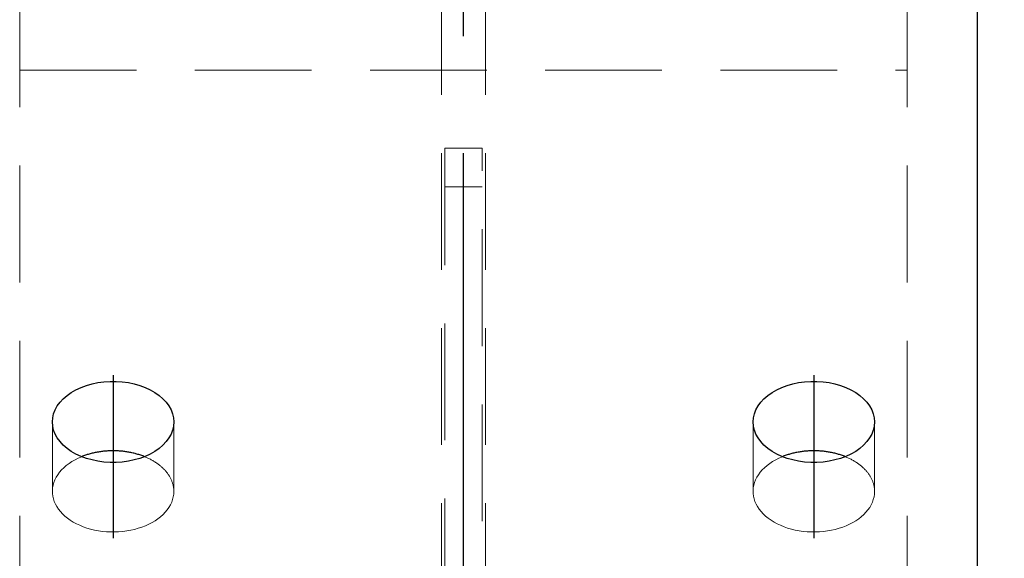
# Model space of a CAD drawing. Header units: millimetres. Extents: x 3515 to 4529, y 13642 to 14292.
# Tile 20 of 96: x 3866 to 3887, y 13937 to 13948. Entities that reach past the tile are written whole.
import ezdxf

# ---------------------------------------------------------------- set-up
doc = ezdxf.new("R2010")
doc.units = ezdxf.units.MM
doc.header["$LTSCALE"] = 10
doc.linetypes.add('HIDDEN', pattern=[0.375, 0.25, -0.125])
doc.linetypes.add('MITTE', pattern=[2, 1.25, -0.25, 0.25, -0.25])
doc.layers.get('Defpoints').update_dxf_attribs({"color": 1})
for name, color, linetype, lineweight in [('PS_DIM', 4, 'Continuous', 13), ('PS_Hidden', 2, 'HIDDEN', 9), ('PS_SOLID', 7, 'Continuous', 30)]:
    doc.layers.add(name, color=color, linetype=linetype, lineweight=lineweight)
doc.layers.add('PS_MID', color=5, linetype='MITTE')
doc.layers.add('PS_SHAPE', color=3, linetype='Continuous')
doc.styles.add('simplex', font='simplex.shx', dxfattribs={"width": 0.75})
doc.dimstyles.new('1_10_GŁ_DS1-LS10', dxfattribs={"dimtxt": 2, "dimasz": 2, "dimexe": 2, "dimexo": 5, "dimgap": 1, "dimtad": 1, "dimjust": 4, "dimdec": 0, "dimlfac": 10, "dimtxsty": 'simplex', "dimblk1": 'NONE', "dimsah": 1, "dimcen": 2, "dimclrd": 256, "dimclre": 256, "dimclrt": 3, "dimadec": 1, "dimazin": 0, "dimtfac": 1, "dimtdec": 0, "dimtmove": 2, "dimatfit": 3, "dimfxl": 1, "dimarcsym": 0})

# ---------------------------------------------------------------- blocks, each defined once
blk = doc.blocks.new('*D92')
at = {"layer": 'Defpoints', "color": 0, "transparency": 16777216}
for p in [(3869.316, 13988.67), (3905.155, 13988.67), (3885.06, 13714.81)]:
    blk.add_point(p, dxfattribs=at)
at = {"layer": 'PS_DIM', "lineweight": -2, "transparency": 16777216}
for p, q in [((3874.316, 13988.67), (3907.155, 13988.67)), ((3905.155, 13714.81), (3905.155, 13986.67)), ((3890.06, 13714.81), (3907.155, 13714.81))]:
    blk.add_line(p, q, dxfattribs=at)
at = {"layer": 'PS_DIM', "transparency": 16777216}
blk.add_solid([(3904.821, 13986.67), (3905.488, 13986.67), (3905.155, 13988.67)], dxfattribs=at)
at = {"layer": 'PS_DIM', "color": 3, "transparency": 16777216, "insert": (3901.492, 13990.69), "char_height": 2, "attachment_point": 5, "rotation": 0.0573, "style": 'simplex'}
blk.add_mtext('4420', dxfattribs=at)
blk = doc.blocks.new('_None')
blk = doc.blocks.new('*X330')
at = {"layer": 'PS_Hidden', "color": 2, "linetype": 'HIDDEN'}
for p, q in [((3866.06, 13948.71), (3866.06, 13947.398)), ((3875.09, 13793.124), (3875.09, 13948.71)), ((3876.03, 13793.124), (3876.03, 13948.71)), ((3885.06, 13947.398), (3885.06, 13948.71)), ((3866.06, 13920.355), (3866.06, 13947.398)), ((3866.06, 13947.398), (3885.06, 13947.398)), ((3885.06, 13920.355), (3885.06, 13947.398)), ((3875.16, 13945.727), (3875.16, 13922.741)), ((3875.96, 13945.727), (3875.16, 13945.727)), ((3875.96, 13922.741), (3875.96, 13945.727)), ((3875.16, 13944.898), (3875.96, 13944.898)), ((3866.76, 13938.379), (3866.76, 13939.867)), ((3869.36, 13938.379), (3869.36, 13939.867)), ((3881.76, 13938.379), (3881.76, 13939.867)), ((3884.36, 13938.379), (3884.36, 13939.867)), ((3867.245, 13939.056), (3867.178, 13939.018)), ((3867.314, 13939.091), (3867.245, 13939.056)), ((3867.388, 13939.123), (3867.314, 13939.091)), ((3868.751, 13939.115), (3868.733, 13939.123)), ((3868.733, 13939.123), (3868.733, 13939.123)), ((3868.77, 13939.108), (3868.751, 13939.115)), ((3868.787, 13939.1), (3868.77, 13939.108)), ((3868.805, 13939.092), (3868.787, 13939.1)), ((3868.823, 13939.083), (3868.805, 13939.092)), ((3868.84, 13939.075), (3868.823, 13939.083)), ((3868.857, 13939.066), (3868.84, 13939.075)), ((3868.874, 13939.057), (3868.857, 13939.066)), ((3868.891, 13939.048), (3868.874, 13939.057)), ((3868.907, 13939.039), (3868.891, 13939.048)), ((3882.245, 13939.056), (3882.178, 13939.018)), ((3882.314, 13939.091), (3882.245, 13939.056)), ((3882.388, 13939.123), (3882.314, 13939.091)), ((3883.751, 13939.115), (3883.733, 13939.123)), ((3883.733, 13939.123), (3883.733, 13939.123)), ((3883.77, 13939.108), (3883.751, 13939.115)), ((3883.787, 13939.1), (3883.77, 13939.108)), ((3883.805, 13939.092), (3883.787, 13939.1)), ((3883.823, 13939.083), (3883.805, 13939.092)), ((3883.84, 13939.075), (3883.823, 13939.083)), ((3883.857, 13939.066), (3883.84, 13939.075)), ((3883.874, 13939.057), (3883.857, 13939.066)), ((3883.891, 13939.048), (3883.874, 13939.057)), ((3883.907, 13939.039), (3883.891, 13939.048)), ((3866.956, 13938.838), (3866.913, 13938.788)), ((3867.005, 13938.887), (3866.956, 13938.838)), ((3867.058, 13938.933), (3867.005, 13938.887)), ((3867.116, 13938.977), (3867.058, 13938.933)), ((3867.178, 13939.018), (3867.116, 13938.977)), ((3868.923, 13939.029), (3868.907, 13939.039)), ((3868.939, 13939.02), (3868.923, 13939.029)), ((3868.955, 13939.01), (3868.939, 13939.02)), ((3868.971, 13939), (3868.955, 13939.01)), ((3868.986, 13938.99), (3868.971, 13939)), ((3869.001, 13938.979), (3868.986, 13938.99)), ((3869.016, 13938.969), (3869.001, 13938.979)), ((3869.03, 13938.958), (3869.016, 13938.969)), ((3869.044, 13938.947), (3869.03, 13938.958)), ((3869.058, 13938.936), (3869.044, 13938.947)), ((3869.072, 13938.925), (3869.058, 13938.936)), ((3869.085, 13938.914), (3869.072, 13938.925)), ((3869.098, 13938.902), (3869.085, 13938.914)), ((3869.111, 13938.891), (3869.098, 13938.902)), ((3869.124, 13938.879), (3869.111, 13938.891)), ((3869.136, 13938.867), (3869.124, 13938.879)), ((3869.148, 13938.855), (3869.136, 13938.867)), ((3869.16, 13938.843), (3869.148, 13938.855)), ((3869.171, 13938.831), (3869.16, 13938.843)), ((3869.182, 13938.819), (3869.171, 13938.831)), ((3881.956, 13938.838), (3881.913, 13938.788)), ((3882.005, 13938.887), (3881.956, 13938.838)), ((3882.058, 13938.933), (3882.005, 13938.887)), ((3882.116, 13938.977), (3882.058, 13938.933)), ((3882.178, 13939.018), (3882.116, 13938.977)), ((3883.923, 13939.029), (3883.907, 13939.039)), ((3883.939, 13939.02), (3883.923, 13939.029)), ((3883.955, 13939.01), (3883.939, 13939.02)), ((3883.971, 13939), (3883.955, 13939.01)), ((3883.986, 13938.99), (3883.971, 13939)), ((3884.001, 13938.979), (3883.986, 13938.99)), ((3884.016, 13938.969), (3884.001, 13938.979)), ((3884.03, 13938.958), (3884.016, 13938.969)), ((3884.044, 13938.947), (3884.03, 13938.958)), ((3884.058, 13938.936), (3884.044, 13938.947)), ((3884.072, 13938.925), (3884.058, 13938.936)), ((3884.085, 13938.914), (3884.072, 13938.925)), ((3884.098, 13938.902), (3884.085, 13938.914)), ((3884.111, 13938.891), (3884.098, 13938.902)), ((3884.124, 13938.879), (3884.111, 13938.891)), ((3884.136, 13938.867), (3884.124, 13938.879)), ((3884.148, 13938.855), (3884.136, 13938.867)), ((3884.16, 13938.843), (3884.148, 13938.855)), ((3884.171, 13938.831), (3884.16, 13938.843)), ((3884.182, 13938.819), (3884.171, 13938.831)), ((3866.814, 13938.626), (3866.792, 13938.569)), ((3866.841, 13938.681), (3866.814, 13938.626)), ((3866.874, 13938.735), (3866.841, 13938.681)), ((3866.913, 13938.788), (3866.874, 13938.735)), ((3869.193, 13938.806), (3869.182, 13938.819)), ((3869.203, 13938.794), (3869.193, 13938.806)), ((3869.213, 13938.781), (3869.203, 13938.794)), ((3869.223, 13938.768), (3869.213, 13938.781)), ((3869.232, 13938.755), (3869.223, 13938.768)), ((3869.242, 13938.742), (3869.232, 13938.755)), ((3869.25, 13938.729), (3869.242, 13938.742)), ((3869.259, 13938.716), (3869.25, 13938.729)), ((3869.267, 13938.702), (3869.259, 13938.716)), ((3869.275, 13938.689), (3869.267, 13938.702)), ((3869.282, 13938.676), (3869.275, 13938.689)), ((3869.29, 13938.662), (3869.282, 13938.676)), ((3869.296, 13938.648), (3869.29, 13938.662)), ((3869.303, 13938.635), (3869.296, 13938.648)), ((3869.309, 13938.621), (3869.303, 13938.635)), ((3869.315, 13938.607), (3869.309, 13938.621)), ((3881.814, 13938.626), (3881.792, 13938.569)), ((3881.841, 13938.681), (3881.814, 13938.626)), ((3881.874, 13938.735), (3881.841, 13938.681)), ((3881.913, 13938.788), (3881.874, 13938.735)), ((3884.193, 13938.806), (3884.182, 13938.819)), ((3884.203, 13938.794), (3884.193, 13938.806)), ((3884.213, 13938.781), (3884.203, 13938.794)), ((3884.223, 13938.768), (3884.213, 13938.781)), ((3884.232, 13938.755), (3884.223, 13938.768)), ((3884.242, 13938.742), (3884.232, 13938.755)), ((3884.25, 13938.729), (3884.242, 13938.742)), ((3884.259, 13938.716), (3884.25, 13938.729)), ((3884.267, 13938.702), (3884.259, 13938.716)), ((3884.275, 13938.689), (3884.267, 13938.702)), ((3884.282, 13938.676), (3884.275, 13938.689)), ((3884.29, 13938.662), (3884.282, 13938.676)), ((3884.296, 13938.648), (3884.29, 13938.662)), ((3884.303, 13938.635), (3884.296, 13938.648)), ((3884.309, 13938.621), (3884.303, 13938.635)), ((3884.315, 13938.607), (3884.309, 13938.621)), ((3866.765, 13938.454), (3866.761, 13938.395)), ((3866.775, 13938.512), (3866.765, 13938.454)), ((3866.792, 13938.569), (3866.775, 13938.512)), ((3869.32, 13938.593), (3869.315, 13938.607)), ((3869.326, 13938.579), (3869.32, 13938.593)), ((3869.33, 13938.565), (3869.326, 13938.579)), ((3869.335, 13938.551), (3869.33, 13938.565)), ((3869.339, 13938.537), (3869.335, 13938.551)), ((3869.343, 13938.523), (3869.339, 13938.537)), ((3869.346, 13938.508), (3869.343, 13938.523)), ((3869.349, 13938.494), (3869.346, 13938.508)), ((3869.352, 13938.48), (3869.349, 13938.494)), ((3869.354, 13938.466), (3869.352, 13938.48)), ((3869.356, 13938.451), (3869.354, 13938.466)), ((3869.357, 13938.437), (3869.356, 13938.451)), ((3869.359, 13938.422), (3869.357, 13938.437)), ((3869.36, 13938.408), (3869.359, 13938.422)), ((3869.36, 13938.394), (3869.36, 13938.408)), ((3881.765, 13938.454), (3881.761, 13938.395)), ((3881.775, 13938.512), (3881.765, 13938.454)), ((3881.792, 13938.569), (3881.775, 13938.512)), ((3884.32, 13938.593), (3884.315, 13938.607)), ((3884.326, 13938.579), (3884.32, 13938.593)), ((3884.33, 13938.565), (3884.326, 13938.579)), ((3884.335, 13938.551), (3884.33, 13938.565)), ((3884.339, 13938.537), (3884.335, 13938.551)), ((3884.343, 13938.523), (3884.339, 13938.537)), ((3884.346, 13938.508), (3884.343, 13938.523)), ((3884.349, 13938.494), (3884.346, 13938.508)), ((3884.352, 13938.48), (3884.349, 13938.494)), ((3884.354, 13938.466), (3884.352, 13938.48)), ((3884.356, 13938.451), (3884.354, 13938.466)), ((3884.357, 13938.437), (3884.356, 13938.451)), ((3884.359, 13938.422), (3884.357, 13938.437)), ((3884.36, 13938.408), (3884.359, 13938.422)), ((3884.36, 13938.394), (3884.36, 13938.408)), ((3866.761, 13938.395), (3866.762, 13938.337)), ((3866.762, 13938.337), (3866.769, 13938.279)), ((3866.769, 13938.279), (3866.782, 13938.221)), ((3866.782, 13938.221), (3866.801, 13938.164)), ((3869.314, 13938.148), (3869.334, 13938.205)), ((3869.334, 13938.205), (3869.349, 13938.263)), ((3869.349, 13938.263), (3869.357, 13938.321)), ((3869.357, 13938.321), (3869.36, 13938.379)), ((3869.36, 13938.379), (3869.36, 13938.394)), ((3869.36, 13938.379), (3869.36, 13938.379)), ((3881.761, 13938.395), (3881.762, 13938.337)), ((3881.762, 13938.337), (3881.769, 13938.279)), ((3881.769, 13938.279), (3881.782, 13938.221)), ((3881.782, 13938.221), (3881.801, 13938.164)), ((3884.314, 13938.148), (3884.334, 13938.205)), ((3884.334, 13938.205), (3884.349, 13938.263)), ((3884.349, 13938.263), (3884.357, 13938.321)), ((3884.357, 13938.321), (3884.36, 13938.379)), ((3884.36, 13938.379), (3884.36, 13938.394)), ((3884.36, 13938.379), (3884.36, 13938.379)), ((3866.801, 13938.164), (3866.825, 13938.108)), ((3866.825, 13938.108), (3866.855, 13938.053)), ((3866.855, 13938.053), (3866.891, 13938)), ((3866.891, 13938), (3866.932, 13937.948)), ((3869.177, 13937.934), (3869.219, 13937.985)), ((3869.219, 13937.985), (3869.256, 13938.038)), ((3869.256, 13938.038), (3869.288, 13938.093)), ((3869.288, 13938.093), (3869.314, 13938.148)), ((3881.801, 13938.164), (3881.825, 13938.108)), ((3881.825, 13938.108), (3881.855, 13938.053)), ((3881.855, 13938.053), (3881.891, 13938)), ((3881.891, 13938), (3881.932, 13937.948)), ((3884.177, 13937.934), (3884.219, 13937.985)), ((3884.219, 13937.985), (3884.256, 13938.038)), ((3884.256, 13938.038), (3884.288, 13938.093)), ((3884.288, 13938.093), (3884.314, 13938.148)), ((3866.932, 13937.948), (3866.978, 13937.898)), ((3866.978, 13937.898), (3867.029, 13937.851)), ((3867.029, 13937.851), (3867.084, 13937.805)), ((3867.084, 13937.805), (3867.144, 13937.763)), ((3868.96, 13937.752), (3869.021, 13937.794)), ((3869.021, 13937.794), (3869.077, 13937.838)), ((3869.077, 13937.838), (3869.13, 13937.885)), ((3869.13, 13937.885), (3869.177, 13937.934)), ((3881.932, 13937.948), (3881.978, 13937.898)), ((3881.978, 13937.898), (3882.029, 13937.851)), ((3882.029, 13937.851), (3882.084, 13937.805)), ((3882.084, 13937.805), (3882.144, 13937.763)), ((3883.96, 13937.752), (3884.021, 13937.794)), ((3884.021, 13937.794), (3884.077, 13937.838)), ((3884.077, 13937.838), (3884.13, 13937.885)), ((3884.13, 13937.885), (3884.177, 13937.934)), ((3867.144, 13937.763), (3867.208, 13937.723)), ((3867.208, 13937.723), (3867.276, 13937.686)), ((3867.276, 13937.686), (3867.347, 13937.653)), ((3867.347, 13937.653), (3867.422, 13937.622)), ((3867.422, 13937.622), (3867.499, 13937.595)), ((3867.499, 13937.595), (3867.579, 13937.572)), ((3867.579, 13937.572), (3867.662, 13937.552)), ((3868.436, 13937.547), (3868.519, 13937.566)), ((3868.519, 13937.566), (3868.6, 13937.589)), ((3868.6, 13937.589), (3868.678, 13937.615)), ((3868.678, 13937.615), (3868.753, 13937.644)), ((3868.753, 13937.644), (3868.826, 13937.677)), ((3868.826, 13937.677), (3868.895, 13937.713)), ((3868.895, 13937.713), (3868.96, 13937.752)), ((3882.144, 13937.763), (3882.208, 13937.723)), ((3882.208, 13937.723), (3882.276, 13937.686)), ((3882.276, 13937.686), (3882.347, 13937.653)), ((3882.347, 13937.653), (3882.422, 13937.622)), ((3882.422, 13937.622), (3882.499, 13937.595)), ((3882.499, 13937.595), (3882.579, 13937.572)), ((3882.579, 13937.572), (3882.662, 13937.552)), ((3883.436, 13937.547), (3883.519, 13937.566)), ((3883.519, 13937.566), (3883.6, 13937.589)), ((3883.6, 13937.589), (3883.678, 13937.615)), ((3883.678, 13937.615), (3883.753, 13937.644)), ((3883.753, 13937.644), (3883.826, 13937.677)), ((3883.826, 13937.677), (3883.895, 13937.713)), ((3883.895, 13937.713), (3883.96, 13937.752)), ((3867.662, 13937.552), (3867.746, 13937.536)), ((3867.746, 13937.536), (3867.831, 13937.524)), ((3867.831, 13937.524), (3867.918, 13937.515)), ((3867.918, 13937.515), (3868.005, 13937.511)), ((3868.005, 13937.511), (3868.092, 13937.51)), ((3868.092, 13937.51), (3868.179, 13937.514)), ((3868.179, 13937.514), (3868.266, 13937.521)), ((3868.266, 13937.521), (3868.352, 13937.532)), ((3868.352, 13937.532), (3868.436, 13937.547)), ((3882.662, 13937.552), (3882.746, 13937.536)), ((3882.746, 13937.536), (3882.831, 13937.524)), ((3882.831, 13937.524), (3882.918, 13937.515)), ((3882.918, 13937.515), (3883.005, 13937.511)), ((3883.005, 13937.511), (3883.092, 13937.51)), ((3883.092, 13937.51), (3883.179, 13937.514)), ((3883.179, 13937.514), (3883.266, 13937.521)), ((3883.266, 13937.521), (3883.352, 13937.532)), ((3883.352, 13937.532), (3883.436, 13937.547))]:
    blk.add_line(p, q, dxfattribs=at)
at = {"layer": 'PS_MID', "color": 5, "linetype": 'MITTE'}
for p, q in [((3875.56, 13793.124), (3875.56, 13992.851)), ((3868.06, 13940.867), (3868.06, 13937.379)), ((3883.06, 13940.867), (3883.06, 13937.379))]:
    blk.add_line(p, q, dxfattribs=at)
at = {"layer": 'PS_SOLID', "color": 7, "linetype": 'Continuous'}
for p, q in [((3886.56, 13988.67), (3886.56, 13920.479)), ((3867.734, 13940.708), (3867.863, 13940.726)), ((3867.863, 13940.726), (3867.994, 13940.735)), ((3867.994, 13940.735), (3868.126, 13940.735)), ((3868.126, 13940.735), (3868.257, 13940.726)), ((3868.257, 13940.726), (3868.386, 13940.708)), ((3882.734, 13940.708), (3882.863, 13940.726)), ((3882.863, 13940.726), (3882.994, 13940.735)), ((3882.994, 13940.735), (3883.126, 13940.735)), ((3883.126, 13940.735), (3883.257, 13940.726)), ((3883.257, 13940.726), (3883.386, 13940.708)), ((3867.165, 13940.497), (3867.265, 13940.554)), ((3867.265, 13940.554), (3867.373, 13940.604)), ((3867.373, 13940.604), (3867.488, 13940.647)), ((3867.488, 13940.647), (3867.609, 13940.682)), ((3867.609, 13940.682), (3867.734, 13940.708)), ((3868.386, 13940.708), (3868.512, 13940.682)), ((3868.512, 13940.682), (3868.633, 13940.647)), ((3868.633, 13940.647), (3868.748, 13940.604)), ((3868.748, 13940.604), (3868.856, 13940.554)), ((3868.856, 13940.554), (3868.956, 13940.497)), ((3882.165, 13940.497), (3882.265, 13940.554)), ((3882.265, 13940.554), (3882.373, 13940.604)), ((3882.373, 13940.604), (3882.488, 13940.647)), ((3882.488, 13940.647), (3882.609, 13940.682)), ((3882.609, 13940.682), (3882.734, 13940.708)), ((3883.386, 13940.708), (3883.512, 13940.682)), ((3883.512, 13940.682), (3883.633, 13940.647)), ((3883.633, 13940.647), (3883.748, 13940.604)), ((3883.748, 13940.604), (3883.856, 13940.554)), ((3883.856, 13940.554), (3883.956, 13940.497)), ((3866.924, 13940.288), (3866.993, 13940.363)), ((3866.993, 13940.363), (3867.074, 13940.433)), ((3867.074, 13940.433), (3867.165, 13940.497)), ((3868.956, 13940.497), (3869.047, 13940.433)), ((3869.047, 13940.433), (3869.127, 13940.363)), ((3869.127, 13940.363), (3869.197, 13940.288)), ((3881.924, 13940.288), (3881.993, 13940.363)), ((3881.993, 13940.363), (3882.074, 13940.433)), ((3882.074, 13940.433), (3882.165, 13940.497)), ((3883.956, 13940.497), (3884.047, 13940.433)), ((3884.047, 13940.433), (3884.127, 13940.363)), ((3884.127, 13940.363), (3884.197, 13940.288)), ((3866.787, 13940.042), (3866.82, 13940.127)), ((3866.82, 13940.127), (3866.866, 13940.209)), ((3866.866, 13940.209), (3866.924, 13940.288)), ((3869.197, 13940.288), (3869.255, 13940.209)), ((3869.255, 13940.209), (3869.301, 13940.127)), ((3869.301, 13940.127), (3869.334, 13940.042)), ((3881.787, 13940.042), (3881.82, 13940.127)), ((3881.82, 13940.127), (3881.866, 13940.209)), ((3881.866, 13940.209), (3881.924, 13940.288)), ((3884.197, 13940.288), (3884.255, 13940.209)), ((3884.255, 13940.209), (3884.301, 13940.127)), ((3884.301, 13940.127), (3884.334, 13940.042)), ((3866.76, 13939.867), (3866.767, 13939.955)), ((3866.767, 13939.955), (3866.787, 13940.042)), ((3869.334, 13940.042), (3869.354, 13939.955)), ((3869.354, 13939.955), (3869.36, 13939.867)), ((3881.76, 13939.867), (3881.767, 13939.955)), ((3881.767, 13939.955), (3881.787, 13940.042)), ((3884.334, 13940.042), (3884.354, 13939.955)), ((3884.354, 13939.955), (3884.36, 13939.867)), ((3866.767, 13939.779), (3866.76, 13939.867)), ((3866.787, 13939.692), (3866.767, 13939.779)), ((3866.82, 13939.606), (3866.787, 13939.692)), ((3869.334, 13939.692), (3869.301, 13939.606)), ((3869.354, 13939.779), (3869.334, 13939.692)), ((3869.36, 13939.867), (3869.354, 13939.779)), ((3881.767, 13939.779), (3881.76, 13939.867)), ((3881.787, 13939.692), (3881.767, 13939.779)), ((3881.82, 13939.606), (3881.787, 13939.692)), ((3884.334, 13939.692), (3884.301, 13939.606)), ((3884.354, 13939.779), (3884.334, 13939.692)), ((3884.36, 13939.867), (3884.354, 13939.779)), ((3866.866, 13939.524), (3866.82, 13939.606)), ((3866.924, 13939.445), (3866.866, 13939.524)), ((3869.255, 13939.524), (3869.197, 13939.445)), ((3869.301, 13939.606), (3869.255, 13939.524)), ((3881.866, 13939.524), (3881.82, 13939.606)), ((3881.924, 13939.445), (3881.866, 13939.524)), ((3884.255, 13939.524), (3884.197, 13939.445)), ((3884.301, 13939.606), (3884.255, 13939.524)), ((3866.993, 13939.37), (3866.924, 13939.445)), ((3867.074, 13939.301), (3866.993, 13939.37)), ((3867.165, 13939.237), (3867.074, 13939.301)), ((3869.047, 13939.301), (3868.956, 13939.237)), ((3869.127, 13939.37), (3869.047, 13939.301)), ((3869.197, 13939.445), (3869.127, 13939.37)), ((3881.993, 13939.37), (3881.924, 13939.445)), ((3882.074, 13939.301), (3881.993, 13939.37)), ((3882.165, 13939.237), (3882.074, 13939.301)), ((3884.047, 13939.301), (3883.956, 13939.237)), ((3884.127, 13939.37), (3884.047, 13939.301)), ((3884.197, 13939.445), (3884.127, 13939.37)), ((3867.265, 13939.179), (3867.165, 13939.237)), ((3867.373, 13939.129), (3867.265, 13939.179)), ((3867.488, 13939.086), (3867.373, 13939.129)), ((3867.407, 13939.131), (3867.388, 13939.123)), ((3867.388, 13939.123), (3867.388, 13939.123)), ((3867.427, 13939.138), (3867.407, 13939.131)), ((3867.447, 13939.146), (3867.427, 13939.138)), ((3867.467, 13939.153), (3867.447, 13939.146)), ((3867.488, 13939.16), (3867.467, 13939.153)), ((3867.508, 13939.166), (3867.488, 13939.16)), ((3867.609, 13939.052), (3867.488, 13939.086)), ((3867.529, 13939.172), (3867.508, 13939.166)), ((3867.55, 13939.179), (3867.529, 13939.172)), ((3867.571, 13939.184), (3867.55, 13939.179)), ((3867.592, 13939.19), (3867.571, 13939.184)), ((3867.613, 13939.195), (3867.592, 13939.19)), ((3867.734, 13939.025), (3867.609, 13939.052)), ((3867.635, 13939.201), (3867.613, 13939.195)), ((3867.657, 13939.205), (3867.635, 13939.201)), ((3867.678, 13939.21), (3867.657, 13939.205)), ((3867.7, 13939.214), (3867.678, 13939.21)), ((3867.722, 13939.218), (3867.7, 13939.214)), ((3867.744, 13939.222), (3867.722, 13939.218)), ((3867.766, 13939.226), (3867.744, 13939.222)), ((3867.789, 13939.229), (3867.766, 13939.226)), ((3867.811, 13939.232), (3867.789, 13939.229)), ((3867.833, 13939.235), (3867.811, 13939.232)), ((3867.856, 13939.238), (3867.833, 13939.235)), ((3867.878, 13939.24), (3867.856, 13939.238)), ((3867.901, 13939.242), (3867.878, 13939.24)), ((3867.924, 13939.244), (3867.901, 13939.242)), ((3867.946, 13939.245), (3867.924, 13939.244)), ((3867.969, 13939.246), (3867.946, 13939.245)), ((3867.992, 13939.247), (3867.969, 13939.246)), ((3868.015, 13939.248), (3867.992, 13939.247)), ((3868.038, 13939.248), (3868.015, 13939.248)), ((3868.06, 13939.248), (3868.038, 13939.248)), ((3868.083, 13939.248), (3868.06, 13939.248)), ((3868.106, 13939.248), (3868.083, 13939.248)), ((3868.129, 13939.247), (3868.106, 13939.248)), ((3868.151, 13939.246), (3868.129, 13939.247)), ((3868.174, 13939.245), (3868.151, 13939.246)), ((3868.197, 13939.244), (3868.174, 13939.245)), ((3868.22, 13939.242), (3868.197, 13939.244)), ((3868.242, 13939.24), (3868.22, 13939.242)), ((3868.265, 13939.238), (3868.242, 13939.24)), ((3868.287, 13939.235), (3868.265, 13939.238)), ((3868.31, 13939.232), (3868.287, 13939.235)), ((3868.332, 13939.229), (3868.31, 13939.232)), ((3868.354, 13939.226), (3868.332, 13939.229)), ((3868.376, 13939.222), (3868.354, 13939.226)), ((3868.399, 13939.218), (3868.376, 13939.222)), ((3868.512, 13939.052), (3868.386, 13939.025)), ((3868.42, 13939.214), (3868.399, 13939.218)), ((3868.442, 13939.21), (3868.42, 13939.214)), ((3868.464, 13939.205), (3868.442, 13939.21)), ((3868.486, 13939.201), (3868.464, 13939.205)), ((3868.507, 13939.195), (3868.486, 13939.201)), ((3868.529, 13939.19), (3868.507, 13939.195)), ((3868.633, 13939.086), (3868.512, 13939.052)), ((3868.55, 13939.184), (3868.529, 13939.19)), ((3868.571, 13939.179), (3868.55, 13939.184)), ((3868.592, 13939.172), (3868.571, 13939.179)), ((3868.612, 13939.166), (3868.592, 13939.172)), ((3868.633, 13939.16), (3868.612, 13939.166)), ((3868.653, 13939.153), (3868.633, 13939.16)), ((3868.748, 13939.129), (3868.633, 13939.086)), ((3868.674, 13939.146), (3868.653, 13939.153)), ((3868.694, 13939.138), (3868.674, 13939.146)), ((3868.713, 13939.131), (3868.694, 13939.138)), ((3868.733, 13939.123), (3868.713, 13939.131)), ((3868.856, 13939.179), (3868.748, 13939.129)), ((3868.956, 13939.237), (3868.856, 13939.179)), ((3882.265, 13939.179), (3882.165, 13939.237)), ((3882.373, 13939.129), (3882.265, 13939.179)), ((3882.488, 13939.086), (3882.373, 13939.129)), ((3882.407, 13939.131), (3882.388, 13939.123)), ((3882.427, 13939.138), (3882.407, 13939.131)), ((3882.447, 13939.146), (3882.427, 13939.138)), ((3882.467, 13939.153), (3882.447, 13939.146)), ((3882.488, 13939.16), (3882.467, 13939.153)), ((3882.508, 13939.166), (3882.488, 13939.16)), ((3882.609, 13939.052), (3882.488, 13939.086)), ((3882.529, 13939.172), (3882.508, 13939.166)), ((3882.55, 13939.179), (3882.529, 13939.172)), ((3882.571, 13939.184), (3882.55, 13939.179)), ((3882.592, 13939.19), (3882.571, 13939.184)), ((3882.613, 13939.195), (3882.592, 13939.19)), ((3882.734, 13939.025), (3882.609, 13939.052)), ((3882.635, 13939.201), (3882.613, 13939.195)), ((3882.657, 13939.205), (3882.635, 13939.201)), ((3882.678, 13939.21), (3882.657, 13939.205)), ((3882.7, 13939.214), (3882.678, 13939.21)), ((3882.722, 13939.218), (3882.7, 13939.214)), ((3882.744, 13939.222), (3882.722, 13939.218)), ((3882.766, 13939.226), (3882.744, 13939.222)), ((3882.789, 13939.229), (3882.766, 13939.226)), ((3882.811, 13939.232), (3882.789, 13939.229)), ((3882.833, 13939.235), (3882.811, 13939.232)), ((3882.856, 13939.238), (3882.833, 13939.235)), ((3882.878, 13939.24), (3882.856, 13939.238)), ((3882.901, 13939.242), (3882.878, 13939.24)), ((3882.924, 13939.244), (3882.901, 13939.242)), ((3882.946, 13939.245), (3882.924, 13939.244)), ((3882.969, 13939.246), (3882.946, 13939.245)), ((3882.992, 13939.247), (3882.969, 13939.246)), ((3883.015, 13939.248), (3882.992, 13939.247)), ((3883.038, 13939.248), (3883.015, 13939.248)), ((3883.06, 13939.248), (3883.038, 13939.248)), ((3883.083, 13939.248), (3883.06, 13939.248)), ((3883.106, 13939.248), (3883.083, 13939.248)), ((3883.129, 13939.247), (3883.106, 13939.248)), ((3883.151, 13939.246), (3883.129, 13939.247)), ((3883.174, 13939.245), (3883.151, 13939.246)), ((3883.197, 13939.244), (3883.174, 13939.245)), ((3883.22, 13939.242), (3883.197, 13939.244)), ((3883.242, 13939.24), (3883.22, 13939.242)), ((3883.265, 13939.238), (3883.242, 13939.24)), ((3883.287, 13939.235), (3883.265, 13939.238)), ((3883.31, 13939.232), (3883.287, 13939.235)), ((3883.332, 13939.229), (3883.31, 13939.232)), ((3883.354, 13939.226), (3883.332, 13939.229)), ((3883.376, 13939.222), (3883.354, 13939.226)), ((3883.399, 13939.218), (3883.376, 13939.222)), ((3883.512, 13939.052), (3883.386, 13939.025)), ((3883.42, 13939.214), (3883.399, 13939.218)), ((3883.442, 13939.21), (3883.42, 13939.214)), ((3883.464, 13939.205), (3883.442, 13939.21)), ((3883.486, 13939.201), (3883.464, 13939.205)), ((3883.507, 13939.195), (3883.486, 13939.201)), ((3883.529, 13939.19), (3883.507, 13939.195)), ((3883.633, 13939.086), (3883.512, 13939.052)), ((3883.55, 13939.184), (3883.529, 13939.19)), ((3883.571, 13939.179), (3883.55, 13939.184)), ((3883.592, 13939.172), (3883.571, 13939.179)), ((3883.612, 13939.166), (3883.592, 13939.172)), ((3883.633, 13939.16), (3883.612, 13939.166)), ((3883.653, 13939.153), (3883.633, 13939.16)), ((3883.748, 13939.129), (3883.633, 13939.086)), ((3883.674, 13939.146), (3883.653, 13939.153)), ((3883.694, 13939.138), (3883.674, 13939.146)), ((3883.713, 13939.131), (3883.694, 13939.138)), ((3883.733, 13939.123), (3883.713, 13939.131)), ((3883.856, 13939.179), (3883.748, 13939.129)), ((3883.956, 13939.237), (3883.856, 13939.179)), ((3867.863, 13939.008), (3867.734, 13939.025)), ((3867.994, 13938.999), (3867.863, 13939.008)), ((3868.126, 13938.999), (3867.994, 13938.999)), ((3868.257, 13939.008), (3868.126, 13938.999)), ((3868.386, 13939.025), (3868.257, 13939.008)), ((3882.863, 13939.008), (3882.734, 13939.025)), ((3882.994, 13938.999), (3882.863, 13939.008)), ((3883.126, 13938.999), (3882.994, 13938.999)), ((3883.257, 13939.008), (3883.126, 13938.999)), ((3883.386, 13939.025), (3883.257, 13939.008))]:
    blk.add_line(p, q, dxfattribs=at)

msp = doc.modelspace()

# ---------------------------------------------------------------- block references
at = {"layer": 'PS_SHAPE', "color": 3}
msp.add_blockref('*X330', (0, 0), dxfattribs=at)

# ---------------------------------------------------------------- dimensions: what is measured, and where the dimension line sits
at = {"layer": 'PS_DIM'}
dim = msp.add_linear_dim(base=(3905.155, 13988.67), p1=(3885.06, 13714.81), p2=(3869.316, 13988.67), angle=90, text='4420', dimstyle='1_10_GŁ_DS1-LS10', dxfattribs=at)
dim.commit()
dim.dimension.update_dxf_attribs({"geometry": '*D92', "text_midpoint": (3901.492, 13990.69), "dimtype": 128, "text_rotation": 0.0573})

doc.saveas('drawing.dxf')
